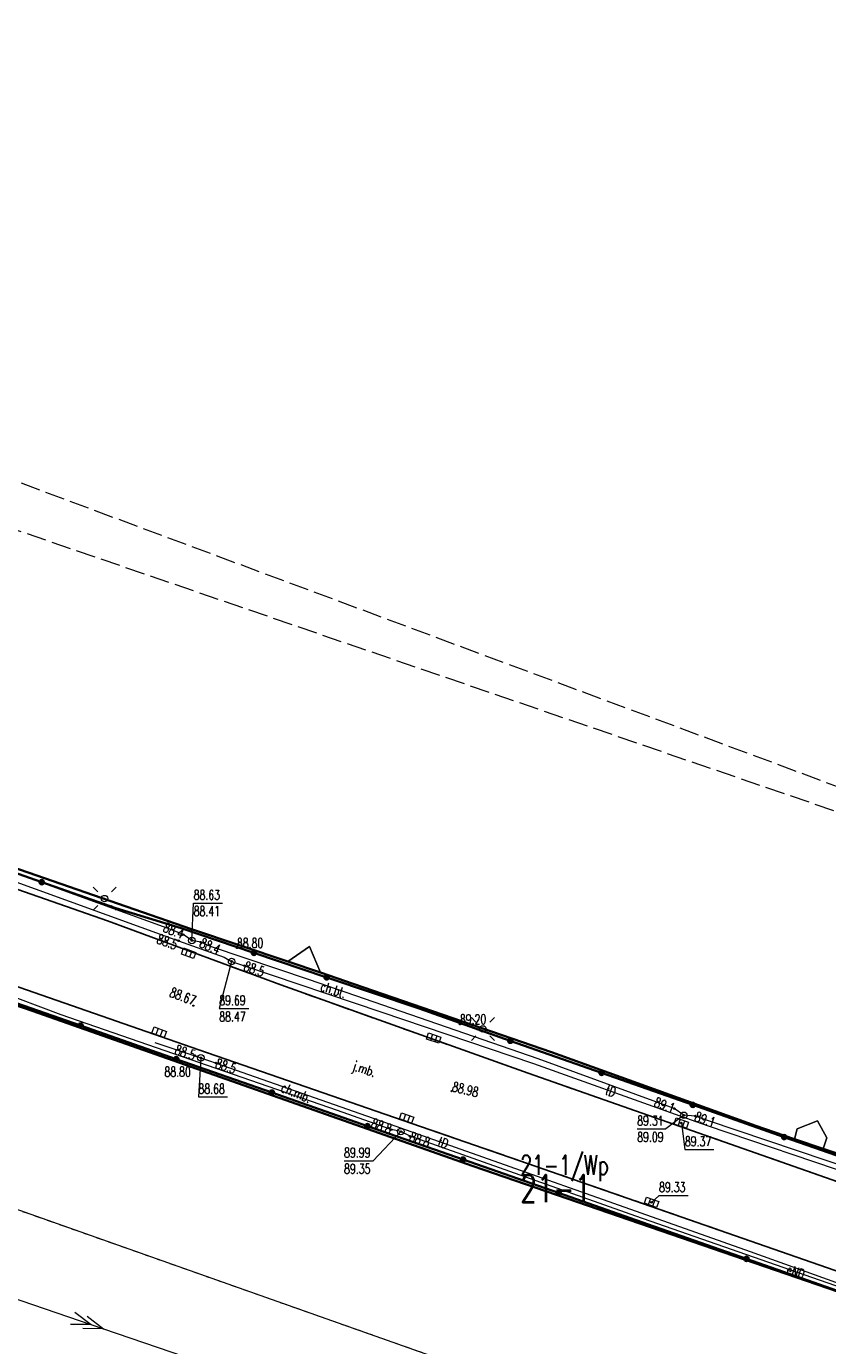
# Model space of a CAD drawing. Header units: metres. Extents: x 7505752 to 7507120, y 5839999 to 5840598.
# Tile 10 of 35: x 7506140 to 7506201, y 5840357 to 5840459. Entities that reach past the tile are written whole.
import ezdxf
from ezdxf.enums import TextEntityAlignment as Align

# ---------------------------------------------------------------- set-up
doc = ezdxf.new("R2010")
doc.units = ezdxf.units.M
for name, pattern in [('2_14', [1, -1]), ('2_OTDD', [0]), ('2_OTKC', [1.5, 1, -0.5]), ('2_OTKJ', [2, 1.5, -0.5]), ('2_OTKK', [0]), ('2_OTKM', [0]), ('2_OTWP', [0]), ('4_SUEP_A', [0]), ('4_SUPP_P', [2, 1.5, -0.5]), ('4_SUTP_A', [0]), ('GDE', [0]), ('GUZ', [1, 0.5, -0.5])]:
    doc.linetypes.add(name, pattern=pattern)
doc.layers.get('0').update_dxf_attribs({"color": 250, "linetype": 'CONTINUOUS', "lineweight": 100})
for name, color, linetype, lineweight in [('Dzialki', 7, 'GDE', 18), ('Numery_dzialek', 7, 'CONTINUOUS', 20), ('OTD_L_13', 7, '2_OTDD', 18), ('OTK_E_T_0', 7, 'CONTINUOUS', 0), ('OTK_E_T_1', 7, 'CONTINUOUS', 0), ('OTK_L_0', 7, '2_OTKJ', 18), ('OTK_L_1', 7, '2_OTKK', 25), ('OTK_L_2', 7, '2_OTKC', 18), ('OTK_L_7', 7, '2_OTKM', 35), ('OTO_L_0', 7, 'CONTINUOUS', 35), ('OTR_T_0', 7, 'CONTINUOUS', 18), ('SUE_T_3', 7, 'CONTINUOUS', 18), ('SUEP_E_T_0', 1, 'CONTINUOUS', 0), ('SUEP_L_0', 1, '4_SUEP_A', 18), ('SUER_T_0', 1, 'CONTINUOUS', 18), ('SUP_T_0', 7, 'CONTINUOUS', 18)]:
    doc.layers.add(name, color=color, linetype=linetype, lineweight=lineweight)
for name, color, linetype, lineweight, true_color in [('Numery_uzytkow', 96, 'CONTINUOUS', 15, 0x008000), ('OTW_L_0', 141, '2_OTWP', 18, 0x59d9ff), ('P_SUGP_L_0', 52, '4_SUPP_P', 18, 0xbfbf00), ('SUK_T_1', 36, 'CONTINUOUS', 18, 0x803300), ('SUKR_T_0', 36, 'CONTINUOUS', 18, 0x803300), ('SUTP_E_T_0', 30, 'CONTINUOUS', 0, 0xff9100), ('SUTP_L_0', 30, '4_SUTP_A', 18, 0xff9100), ('SUTR_T_0', 30, 'CONTINUOUS', 18, 0xff9100), ('Uzytki', 96, 'GUZ', 18, 0x008000)]:
    doc.layers.add(name, color=color, linetype=linetype, lineweight=lineweight, true_color=true_color)
doc.styles.get("Standard").update_dxf_attribs({"font": 'Simplex.SHX', "width": 0.75})

# ---------------------------------------------------------------- blocks, each defined once
blk = doc.blocks.new('2_OTRS')
at = {"linetype": 'CONTINUOUS'}
blk.add_circle((0, 0), 0.045, dxfattribs=at)
blk = doc.blocks.new('4_SUEO_W')
at = {"linetype": 'CONTINUOUS'}
for p, q in [((-0.53035, 0.53035), (-0.8839, 0.8839)), ((0.53035, 0.53035), (0.8839, 0.8839)), ((-0.53035, -0.53035), (-0.8839, -0.8839)), ((0.53035, -0.53035), (0.8839, -0.8839))]:
    blk.add_line(p, q, dxfattribs=at)
blk.add_circle((0, 0), 0.025, dxfattribs=at)
blk = doc.blocks.new('4_SUPP')
at = {"linetype": 'CONTINUOUS'}
blk.add_circle((0, 0), 0.25, dxfattribs=at)
blk = doc.blocks.new('4_SUPS')
at = {"linetype": 'CONTINUOUS'}
blk.add_circle((0, 0), 0.0625, dxfattribs=at)
blk = doc.blocks.new('4_SUKK')
at = {"linetype": 'CONTINUOUS'}
for p, q in [((-0.5, -0.25), (-0.5, 0.25)), ((-0.5, 0.25), (0.5, 0.25)), ((-0.175, 0.25), (-0.175, -0.25)), ((0.175, 0.25), (0.175, -0.25)), ((0.5, 0.25), (0.5, -0.25)), ((0.5, -0.25), (-0.5, -0.25))]:
    blk.add_line(p, q, dxfattribs=at)
blk = doc.blocks.new('4_SUPK')
at = {"linetype": 'CONTINUOUS'}
blk.add_circle((0, 0), 0.25, dxfattribs=at)

msp = doc.modelspace()

# ---------------------------------------------------------------- linework, layer by layer
at = {"layer": 'Dzialki'}
msp.add_line((7506113.19, 5840376.82), (7506254.11, 5840327.08), dxfattribs=at)
at = {"layer": 'OTD_L_13', "linetype": '2_OTDD'}
for p, q in [((7506161.65, 5840387.87), (7506159.97, 5840386.71)), ((7506162.49, 5840385.86), (7506161.65, 5840387.87)), ((7506159.97, 5840386.71), (7506162.49, 5840385.86)), ((7506200.67, 5840374.46), (7506199.12, 5840373.84)), ((7506201.38, 5840373.15), (7506200.67, 5840374.46)), ((7506199.12, 5840373.84), (7506198.9, 5840373.07)), ((7506201.11, 5840372.31), (7506201.38, 5840373.15)), ((7506198.9, 5840373.07), (7506201.11, 5840372.31))]:
    msp.add_line(p, q, dxfattribs=at)
at = {"layer": 'OTK_L_0', "linetype": '2_OTKJ'}
for p, q in [((7506127.44, 5840396.35), (7506146.13, 5840389.85)), ((7506146.13, 5840389.85), (7506159.43, 5840384.91)), ((7506153.13, 5840379.92), (7506128.12, 5840388.64)), ((7506159.43, 5840384.91), (7506178.45, 5840378.12)), ((7506178.4, 5840371.19), (7506153.13, 5840379.92)), ((7506178.45, 5840378.12), (7506203.7, 5840369.27)), ((7506203.21, 5840362.55), (7506178.4, 5840371.19))]:
    msp.add_line(p, q, dxfattribs=at)
at = {"layer": 'OTK_L_1', "linetype": '2_OTKK'}
for p, q in [((7506127.44, 5840396.35), (7506146.13, 5840389.85)), ((7506146.13, 5840389.85), (7506159.43, 5840384.91)), ((7506153.13, 5840379.92), (7506128.12, 5840388.64)), ((7506159.43, 5840384.91), (7506178.45, 5840378.12)), ((7506178.4, 5840371.19), (7506153.13, 5840379.92)), ((7506178.45, 5840378.12), (7506203.7, 5840369.27)), ((7506203.21, 5840362.55), (7506178.4, 5840371.19))]:
    msp.add_line(p, q, dxfattribs=at)
at = {"layer": 'OTK_L_2', "linetype": '2_OTKC'}
for p, q in [((7506128.29, 5840397.3), (7506146.77, 5840390.81)), ((7506127.44, 5840396.35), (7506146.13, 5840389.85)), ((7506151.79, 5840389.27), (7506146.77, 5840390.81)), ((7506159.43, 5840384.91), (7506146.13, 5840389.85)), ((7506153.13, 5840379.92), (7506128.12, 5840388.64)), ((7506170.06, 5840383.09), (7506151.79, 5840389.27)), ((7506136.98, 5840384.27), (7506188.13, 5840366.34)), ((7506178.45, 5840378.12), (7506159.43, 5840384.91)), ((7506205.18, 5840370.73), (7506170.06, 5840383.09)), ((7506178.4, 5840371.19), (7506153.13, 5840379.92)), ((7506203.7, 5840369.27), (7506178.45, 5840378.12)), ((7506203.21, 5840362.55), (7506178.4, 5840371.19)), ((7506188.13, 5840366.34), (7506230.25, 5840351.55))]:
    msp.add_line(p, q, dxfattribs=at)
at = {"layer": 'OTK_L_7', "linetype": '2_OTKM'}
for p, q in [((7506128.42, 5840397.58), (7506152.58, 5840389.19)), ((7506140.33, 5840382.91), (7506124.22, 5840388.57)), ((7506152.58, 5840389.19), (7506159.97, 5840386.71)), ((7506159.97, 5840386.71), (7506162.49, 5840385.86)), ((7506162.49, 5840385.86), (7506165, 5840385.01)), ((7506165, 5840385.01), (7506180.23, 5840379.74)), ((7506174.21, 5840370.99), (7506140.33, 5840382.91)), ((7506180.23, 5840379.74), (7506195.93, 5840374.08)), ((7506195.93, 5840374.08), (7506198.9, 5840373.07)), ((7506198.9, 5840373.07), (7506201.11, 5840372.31)), ((7506201.11, 5840372.31), (7506209.39, 5840369.51)), ((7506205.03, 5840360.36), (7506174.21, 5840370.99))]:
    msp.add_line(p, q, dxfattribs=at)
at = {"layer": 'OTO_L_0'}
for p, q in [((7506135.37, 5840394.81), (7506141.07, 5840392.81)), ((7506141.07, 5840392.81), (7506146.77, 5840390.81)), ((7506151.79, 5840389.27), (7506146.77, 5840390.81)), ((7506157.37, 5840387.38), (7506151.79, 5840389.27)), ((7506162.96, 5840385.49), (7506157.37, 5840387.38)), ((7506170.06, 5840383.09), (7506162.96, 5840385.49)), ((7506136.98, 5840384.27), (7506144.05, 5840381.79)), ((7506177.07, 5840380.62), (7506170.06, 5840383.09)), ((7506144.05, 5840381.79), (7506151.4, 5840379.21)), ((7506184.08, 5840378.15), (7506177.07, 5840380.62)), ((7506151.4, 5840379.21), (7506158.75, 5840376.64)), ((7506191.09, 5840375.69), (7506184.08, 5840378.15)), ((7506158.75, 5840376.64), (7506166.09, 5840374.06)), ((7506198.11, 5840373.22), (7506191.09, 5840375.69)), ((7506166.09, 5840374.06), (7506173.44, 5840371.49)), ((7506205.18, 5840370.73), (7506198.11, 5840373.22)), ((7506173.44, 5840371.49), (7506180.78, 5840368.92)), ((7506180.78, 5840368.92), (7506188.13, 5840366.34)), ((7506188.13, 5840366.34), (7506195.21, 5840363.86)), ((7506195.21, 5840363.86), (7506202.21, 5840361.4))]:
    msp.add_line(p, q, dxfattribs=at)
for centre in [(7506141.07, 5840392.81), (7506157.37, 5840387.38), (7506162.96, 5840385.49), (7506144.05, 5840381.79), (7506177.07, 5840380.62), (7506151.4, 5840379.21), (7506184.08, 5840378.15), (7506158.75, 5840376.64), (7506191.09, 5840375.69), (7506166.09, 5840374.06), (7506198.11, 5840373.22), (7506173.44, 5840371.49), (7506180.78, 5840368.92), (7506195.21, 5840363.86)]:
    msp.add_circle(centre, 0.17, dxfattribs=at)
at = {"layer": 'OTW_L_0', "linetype": '2_14'}
for p, q in [((7506128.42, 5840397.58), (7506152.58, 5840389.19)), ((7506140.33, 5840382.91), (7506124.22, 5840388.57)), ((7506152.58, 5840389.19), (7506159.97, 5840386.71)), ((7506159.97, 5840386.71), (7506161.65, 5840387.87)), ((7506161.65, 5840387.87), (7506162.49, 5840385.86)), ((7506162.49, 5840385.86), (7506165, 5840385.01)), ((7506165, 5840385.01), (7506180.23, 5840379.74)), ((7506174.21, 5840370.99), (7506140.33, 5840382.91)), ((7506180.23, 5840379.74), (7506195.93, 5840374.08)), ((7506199.12, 5840373.84), (7506200.67, 5840374.46)), ((7506200.67, 5840374.46), (7506201.38, 5840373.15)), ((7506195.93, 5840374.08), (7506198.9, 5840373.07)), ((7506198.9, 5840373.07), (7506199.12, 5840373.84)), ((7506201.38, 5840373.15), (7506201.11, 5840372.31)), ((7506201.11, 5840372.31), (7506209.39, 5840369.51)), ((7506205.03, 5840360.36), (7506174.21, 5840370.99))]:
    msp.add_line(p, q, dxfattribs=at)
at = {"layer": 'P_SUGP_L_0', "linetype": '4_SUPP_P'}
for p, q in [((7506026.45, 5840458.59), (7506269.98, 5840374.94)), ((7506579.55, 5840259.78), (7506128.3, 5840427.64))]:
    msp.add_line(p, q, dxfattribs=at)
at = {"layer": 'SUEP_L_0', "linetype": '4_SUEP_A'}
for p, q in [((7506141.88, 5840392.47), (7506129.88, 5840396.81)), ((7506150.98, 5840389.18), (7506141.88, 5840392.47)), ((7506151.93, 5840388.78), (7506150.98, 5840389.18)), ((7506152.6, 5840388.33), (7506151.93, 5840388.78)), ((7506153.28, 5840388.2), (7506152.6, 5840388.33)), ((7506154.1, 5840387.85), (7506153.28, 5840388.2)), ((7506161.64, 5840385.31), (7506154.1, 5840387.85)), ((7506142.57, 5840382.62), (7506130.52, 5840387.15)), ((7506179.22, 5840379.24), (7506161.64, 5840385.31)), ((7506163.78, 5840375.25), (7506142.57, 5840382.62)), ((7506189.67, 5840375.41), (7506179.22, 5840379.24)), ((7506167.92, 5840373.79), (7506163.78, 5840375.25)), ((7506190.4, 5840374.89), (7506189.67, 5840375.41)), ((7506191.29, 5840374.83), (7506190.4, 5840374.89)), ((7506192.22, 5840374.48), (7506191.29, 5840374.83)), ((7506204.03, 5840370.51), (7506192.22, 5840374.48)), ((7506168.66, 5840373.64), (7506167.92, 5840373.79)), ((7506169.37, 5840373.28), (7506168.66, 5840373.64)), ((7506186.71, 5840367.15), (7506169.37, 5840373.28)), ((7506203.95, 5840361.12), (7506186.71, 5840367.15)), ((7506134.45, 5840362.37), (7506145.81, 5840358.49)), ((7506143.6, 5840359.77), (7506144.86, 5840358.81)), ((7506144.55, 5840359.45), (7506145.81, 5840358.49)), ((7506144.86, 5840358.81), (7506143.28, 5840358.82)), ((7506145.81, 5840358.49), (7506144.23, 5840358.5)), ((7506145.81, 5840358.49), (7506157.16, 5840354.61))]:
    msp.add_line(p, q, dxfattribs=at)
at = {"layer": 'SUER_T_0', "linetype": 'CONTINUOUS', "lineweight": 0}
for p, q in [((7506152.6, 5840388.33), (7506152.74, 5840391.21)), ((7506152.74, 5840391.21), (7506154.96, 5840391.21)), ((7506190.4, 5840374.89), (7506189.02, 5840373.85)), ((7506168.66, 5840373.64), (7506166.53, 5840371.4)), ((7506186.82, 5840373.85), (7506189.02, 5840373.85)), ((7506164.3, 5840371.4), (7506166.53, 5840371.4))]:
    msp.add_line(p, q, dxfattribs=at)
at = {"layer": 'SUKR_T_0', "linetype": 'CONTINUOUS', "lineweight": 0}
for p, q in [((7506190.21, 5840374.29), (7506190.48, 5840372.26)), ((7506190.48, 5840372.26), (7506192.71, 5840372.26)), ((7506187.92, 5840368.2), (7506188.5, 5840368.74)), ((7506188.5, 5840368.74), (7506190.73, 5840368.74))]:
    msp.add_line(p, q, dxfattribs=at)
at = {"layer": 'SUTP_L_0', "linetype": '4_SUTP_A'}
for p, q in [((7506132.27, 5840395.3), (7506151.58, 5840388.31)), ((7506151.58, 5840388.31), (7506155.09, 5840387.04)), ((7506155.09, 5840387.04), (7506155.66, 5840386.72)), ((7506155.66, 5840386.72), (7506156.65, 5840386.39)), ((7506156.65, 5840386.39), (7506167.12, 5840382.84)), ((7506167.12, 5840382.84), (7506178.84, 5840378.87)), ((7506149.76, 5840380.5), (7506152.84, 5840379.47)), ((7506152.84, 5840379.47), (7506153.29, 5840379.31)), ((7506153.29, 5840379.31), (7506154.47, 5840378.91)), ((7506154.47, 5840378.91), (7506166.54, 5840374.67)), ((7506178.84, 5840378.87), (7506189.73, 5840374.97)), ((7506166.54, 5840374.67), (7506195.49, 5840364.43)), ((7506189.73, 5840374.97), (7506192.2, 5840374.1)), ((7506192.2, 5840374.1), (7506204.74, 5840369.86)), ((7506195.49, 5840364.43), (7506209.25, 5840359.46))]:
    msp.add_line(p, q, dxfattribs=at)
at = {"layer": 'SUTR_T_0', "linetype": 'CONTINUOUS', "lineweight": 0}
for p, q in [((7506155.66, 5840386.72), (7506154.71, 5840383.1)), ((7506154.71, 5840383.1), (7506156.99, 5840383.1)), ((7506153.29, 5840379.31), (7506153.11, 5840376.3)), ((7506153.11, 5840376.3), (7506155.33, 5840376.3))]:
    msp.add_line(p, q, dxfattribs=at)
at = {"layer": 'Uzytki'}
msp.add_line((7506113.19, 5840376.82), (7506254.11, 5840327.08), dxfattribs=at)

# ---------------------------------------------------------------- block references
at = {"layer": 'OTR_T_0'}
for p in [(7506156.07, 5840387.75), (7506152.72, 5840383.32), (7506173.2, 5840381.89), (7506152.52, 5840378.62), (7506172.55, 5840376.75)]:
    msp.add_blockref('2_OTRS', p, dxfattribs=at)
at = {"layer": 'SUE_T_3'}
for name, p in [('4_SUEO_W', (7506145.9, 5840391.55)), ('4_SUPP', (7506145.9, 5840391.55)), ('4_SUEO_W', (7506174.96, 5840381.53)), ('4_SUPP', (7506174.96, 5840381.53))]:
    msp.add_blockref(name, p, dxfattribs=at)
at = {"layer": 'SUER_T_0'}
for p in [(7506151.93, 5840388.78), (7506152.6, 5840388.33), (7506153.28, 5840388.2), (7506189.67, 5840375.41), (7506190.4, 5840374.89), (7506191.29, 5840374.83), (7506167.92, 5840373.79), (7506168.66, 5840373.64), (7506169.37, 5840373.28)]:
    msp.add_blockref('4_SUPS', p, dxfattribs=at)
at = {"layer": 'SUK_T_1'}
for p, rotation in [((7506152.35, 5840387.35), 339.9910137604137), ((7506150.09, 5840381.28), 339.84104158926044), ((7506171.19, 5840380.83), 341.6706597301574), ((7506169.1, 5840374.69), 340.7006789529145), ((7506190.21, 5840374.29), 341.49043665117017), ((7506187.92, 5840368.2), 340.8204497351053)]:
    msp.add_blockref('4_SUKK', p, dxfattribs=dict(at, rotation=rotation))
at = {"layer": 'SUKR_T_0'}
for p in [(7506190.21, 5840374.29), (7506187.92, 5840368.2)]:
    msp.add_blockref('4_SUPS', p, dxfattribs=at)
at = {"layer": 'SUP_T_0'}
for p in [(7506152.6, 5840388.33), (7506155.66, 5840386.72), (7506153.29, 5840379.31), (7506190.4, 5840374.89), (7506168.66, 5840373.64)]:
    msp.add_blockref('4_SUPK', p, dxfattribs=at)
at = {"layer": 'SUTR_T_0'}
for p in [(7506151.58, 5840388.31), (7506155.66, 5840386.72), (7506156.65, 5840386.39), (7506152.84, 5840379.47), (7506153.29, 5840379.31), (7506154.47, 5840378.91)]:
    msp.add_blockref('4_SUPS', p, dxfattribs=at)

# ---------------------------------------------------------------- texts
at = {"layer": 'Numery_dzialek', "width": 0.7}
msp.add_text('21-1', height=2.1, dxfattribs=at).set_placement((7506177.84, 5840370.32), align=Align.TOP_LEFT)
at = {"layer": 'Numery_uzytkow', "width": 0.7}
msp.add_text('21-1/Wp', height=1.5, dxfattribs=at).set_placement((7506177.84, 5840370.32))
at = {"layer": 'OTK_E_T_0', "lineweight": 9, "width": 0.7}
msp.add_text('j.mb.', height=0.75, rotation=341.7915, dxfattribs=at).set_placement((7506165.82, 5840378.35), align=Align.MIDDLE)
at = {"layer": 'OTK_E_T_1', "lineweight": 9, "width": 0.7}
for s, rotation, p in [('ch.bt.', 343.0245, (7506163.47, 5840384.54)), ('ch.mb.', 337.6199, (7506160.62, 5840376.62))]:
    msp.add_text(s, height=0.75, rotation=rotation, dxfattribs=at).set_placement(p, align=Align.MIDDLE)
at = {"layer": 'OTR_T_0', "lineweight": 9, "width": 0.7}
for s, rotation, p in [('88.80', 0.4006, (7506156.07, 5840387.75)), ('89.20', 0.4004, (7506173.2, 5840381.89)), ('88.98', 346.6606, (7506172.55, 5840376.75))]:
    msp.add_text(s, height=0.75, rotation=rotation, dxfattribs=at).set_placement(p)
msp.add_text('88.67', height=0.75, rotation=339.061, dxfattribs=at).set_placement((7506152.72, 5840383.32), align=Align.RIGHT)
msp.add_text('88.80', height=0.75, rotation=0.4007, dxfattribs=at).set_placement((7506152.52, 5840378.62), align=Align.TOP_RIGHT)
at = {"layer": 'SUEP_E_T_0', "lineweight": 9, "width": 0.7}
msp.add_text('eND', height=0.75, rotation=340.7149, dxfattribs=at).set_placement((7506198.99, 5840362.86), align=Align.MIDDLE)
at = {"layer": 'SUER_T_0', "lineweight": 9, "width": 0.7}
for s, p in [('88.63', (7506152.74, 5840392.21)), ('88.41', (7506152.74, 5840390.96)), ('89.31', (7506186.82, 5840374.85)), ('89.09', (7506186.82, 5840373.6)), ('89.99', (7506164.3, 5840372.4)), ('89.35', (7506164.3, 5840371.15))]:
    msp.add_text(s, height=0.75, dxfattribs=at).set_placement(p, align=Align.TOP_LEFT)
for s, rotation, p in [('88.4', 337.3498, (7506151.93, 5840388.78)), ('89.1', 340.2705, (7506189.67, 5840375.41)), ('88.8', 340.5407, (7506167.92, 5840373.79))]:
    msp.add_text(s, height=0.75, rotation=rotation, dxfattribs=at).set_placement(p, align=Align.MIDDLE_RIGHT)
for s, rotation, p in [('88.4', 336.6984, (7506153.28, 5840388.2)), ('89.1', 340.9804, (7506191.29, 5840374.83)), ('88.8', 340.5407, (7506169.37, 5840373.28))]:
    msp.add_text(s, height=0.75, rotation=rotation, dxfattribs=at).set_placement(p, align=Align.MIDDLE_LEFT)
at = {"layer": 'SUKR_T_0', "lineweight": 9, "width": 0.7}
msp.add_text('89.37', height=0.75, dxfattribs=at).set_placement((7506190.48, 5840373.26), align=Align.TOP_LEFT)
msp.add_text('89.33', height=0.75, dxfattribs=at).set_placement((7506188.5, 5840368.99))
at = {"layer": 'SUTP_E_T_0', "lineweight": 9, "width": 0.7}
for rotation, p in [(340.32, (7506184.78, 5840376.75)), (340.5258, (7506171.9, 5840372.78))]:
    msp.add_text('tD', height=0.75, rotation=rotation, dxfattribs=at).set_placement(p, align=Align.MIDDLE)
at = {"layer": 'SUTR_T_0', "lineweight": 9, "width": 0.7}
msp.add_text('88.5', height=0.75, rotation=340.23, dxfattribs=at).set_placement((7506151.58, 5840388.31), align=Align.TOP_RIGHT)
for rotation, p in [(341.3505, (7506156.65, 5840386.39)), (342.66, (7506154.47, 5840378.91))]:
    msp.add_text('88.5', height=0.75, rotation=rotation, dxfattribs=at).set_placement(p, align=Align.MIDDLE_LEFT)
for s, p in [('89.69', (7506154.71, 5840384.1)), ('88.47', (7506154.71, 5840382.85)), ('88.68', (7506153.11, 5840377.3))]:
    msp.add_text(s, height=0.75, dxfattribs=at).set_placement(p, align=Align.TOP_LEFT)
msp.add_text('88.5', height=0.75, rotation=341.5909, dxfattribs=at).set_placement((7506152.84, 5840379.47), align=Align.MIDDLE_RIGHT)

doc.saveas('drawing.dxf')
